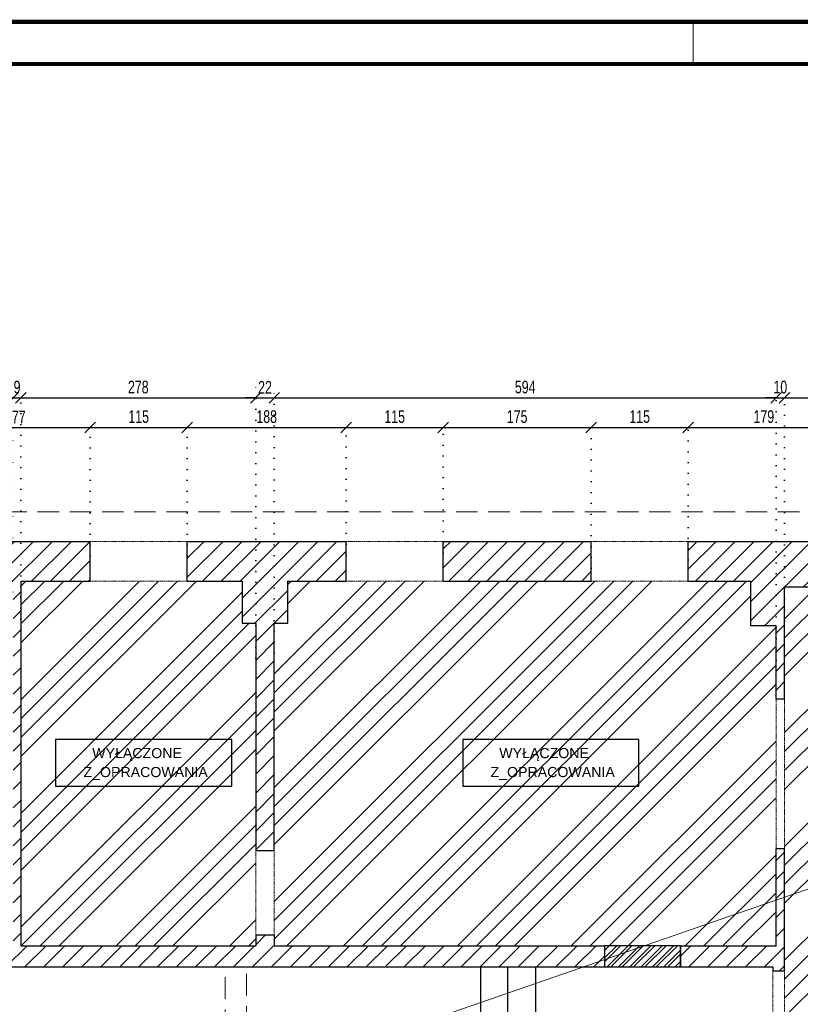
# Model space of a CAD drawing. Header units: millimetres. Extents: x 11149 to 111407, y -107619 to -23630.
# Tile 33 of 245: x 14555 to 15479, y -35296 to -34130. Entities that reach past the tile are written whole.
import ezdxf

# ---------------------------------------------------------------- set-up
doc = ezdxf.new("R2010")
doc.units = ezdxf.units.MM
doc.header["$LTSCALE"] = 2
for name, pattern in [('DOT', [6.35, 0, -6.35]), ('HIDDEN', [9.525, 6.35, -3.175]), ('HIDDENX2', [19.05, 12.7, -6.35])]:
    doc.linetypes.add(name, pattern=pattern)
doc.layers.get('0').update_dxf_attribs({"plot": 0})
doc.layers.get('Defpoints').update_dxf_attribs({"color": 1})
for name, color, linetype, lineweight in [('0_OPIS', 7, 'Continuous', 13), ('3DPLAN_A_WYSOKOŚCI ZMIANA', 144, 'HIDDENX2', 5), ('A_KRESKOWANIE', 9, 'Continuous', 0), ('A_ściany mur', 2, 'Continuous', 30), ('e-cad_wymiary', 4, 'Continuous', 9), ('Opisy', 7, 'Continuous', 13)]:
    doc.layers.add(name, color=color, linetype=linetype, lineweight=lineweight)
for name, color, linetype in [('3DPLAN_A_KRESKOWANIE 1', 253, 'Continuous'), ('3DPLAN_A_OPIS', 8, 'Continuous'), ('3DPLAN_K_NOŚNA', 7, 'Continuous'), ('A_SCHODY', 6, 'Continuous')]:
    doc.layers.add(name, color=color, linetype=linetype)
doc.styles.add('ARIAL', font='arial.ttf')
doc.styles.add('e-cad_1', font='arial.ttf', dxfattribs={"width": 0.7})
doc.dimstyles.new('e-cad_1_100_[cm]', dxfattribs={"dimscale": 10, "dimtxt": 1.5, "dimasz": 1.25, "dimexe": 1.25, "dimexo": 0.625, "dimgap": 0.5, "dimtad": 1, "dimdec": 0, "dimrnd": 1, "dimzin": 1, "dimtxsty": 'e-cad_1', "dimblk": 'OBLIQUE', "dimcen": 2.5, "dimclrd": 256, "dimclre": 252, "dimclrt": 7, "dimadec": 0, "dimazin": 0, "dimtfac": 1, "dimtix": 1, "dimtmove": 2, "dimatfit": 3, "dimldrblk": 'NONE', "dimfxl": 60, "dimfxlon": 1, "dimarcsym": 0})
pattern_1 = [(45, (13281.13, -30963.905), (-11.22532, 11.22532), [])]
pattern_2 = [(45, (7e-12, 214.15), (-67.35192, 67.35192), []), (45, (22.45, 214.15), (-67.35192, 67.35192), []), (45, (44.9, 214.15), (-67.35192, 67.35192), []), (45, (67.35, 214.15), (-67.35192, 67.35192), [])]

# ---------------------------------------------------------------- blocks, each defined once
blk = doc.blocks.new('_OBLIQUE')
at = {"color": 0, "linetype": 'ByBlock', "lineweight": -2}
blk.add_line((-0.5, -0.5), (0.5, 0.5), dxfattribs=at)
blk = doc.blocks.new('*D111')
at = {"layer": 'Defpoints', "color": 0}
for p in [(14638.1, -34612.9), (14638.1, -34771.4), (14461.1, -34780.3)]:
    blk.add_point(p, dxfattribs=at)
at = {"layer": 'e-cad_wymiary', "color": 252, "linetype": 'DOT', "lineweight": -2}
for p, q in [((14461.1, -34774.1), (14461.1, -34600.4)), ((14638.1, -34765.1), (14638.1, -34600.4))]:
    blk.add_line(p, q, dxfattribs=at)
at = {"layer": 'e-cad_wymiary', "lineweight": -2}
blk.add_line((14461.1, -34612.9), (14638.1, -34612.9), dxfattribs=at)
at = {"layer": 'e-cad_wymiary', "lineweight": -2, "xscale": 12.5, "yscale": 12.5, "zscale": 12.5, "rotation": 180}
blk.add_blockref('_OBLIQUE', (14461.1, -34612.9), dxfattribs=at)
at = {"layer": 'e-cad_wymiary', "lineweight": -2, "xscale": 12.5, "yscale": 12.5, "zscale": 12.5}
blk.add_blockref('_OBLIQUE', (14638.1, -34612.9), dxfattribs=at)
at = {"layer": 'e-cad_wymiary', "color": 7, "insert": (14549.6, -34600.4), "char_height": 15, "attachment_point": 5, "style": 'e-cad_1'}
blk.add_mtext('177', dxfattribs=at)
blk = doc.blocks.new('_None')
blk = doc.blocks.new('*D112')
at = {"layer": 'Defpoints', "color": 0}
for p in [(14753.1, -34612.9), (14638.1, -34771.4), (14753.1, -34771.4)]:
    blk.add_point(p, dxfattribs=at)
at = {"layer": 'e-cad_wymiary', "color": 252, "linetype": 'DOT', "lineweight": -2}
for p, q in [((14638.1, -34765.1), (14638.1, -34600.4)), ((14753.1, -34765.1), (14753.1, -34600.4))]:
    blk.add_line(p, q, dxfattribs=at)
at = {"layer": 'e-cad_wymiary', "lineweight": -2}
blk.add_line((14638.1, -34612.9), (14753.1, -34612.9), dxfattribs=at)
at = {"layer": 'e-cad_wymiary', "lineweight": -2, "xscale": 12.5, "yscale": 12.5, "zscale": 12.5, "rotation": 180}
blk.add_blockref('_OBLIQUE', (14638.1, -34612.9), dxfattribs=at)
at = {"layer": 'e-cad_wymiary', "lineweight": -2, "xscale": 12.5, "yscale": 12.5, "zscale": 12.5}
blk.add_blockref('_OBLIQUE', (14753.1, -34612.9), dxfattribs=at)
at = {"layer": 'e-cad_wymiary', "color": 7, "insert": (14695.6, -34600.2), "char_height": 15, "attachment_point": 5, "style": 'e-cad_1'}
blk.add_mtext('115', dxfattribs=at)
blk = doc.blocks.new('*D113')
at = {"layer": 'Defpoints', "color": 0}
for p in [(14941.1, -34612.9), (14753.1, -34771.4), (14941.1, -34770.1)]:
    blk.add_point(p, dxfattribs=at)
at = {"layer": 'e-cad_wymiary', "color": 252, "linetype": 'DOT', "lineweight": -2}
for p, q in [((14753.1, -34765.1), (14753.1, -34600.4)), ((14941.1, -34763.8), (14941.1, -34600.4))]:
    blk.add_line(p, q, dxfattribs=at)
at = {"layer": 'e-cad_wymiary', "lineweight": -2}
blk.add_line((14753.1, -34612.9), (14941.1, -34612.9), dxfattribs=at)
at = {"layer": 'e-cad_wymiary', "lineweight": -2, "xscale": 12.5, "yscale": 12.5, "zscale": 12.5, "rotation": 180}
blk.add_blockref('_OBLIQUE', (14753.1, -34612.9), dxfattribs=at)
at = {"layer": 'e-cad_wymiary', "lineweight": -2, "xscale": 12.5, "yscale": 12.5, "zscale": 12.5}
blk.add_blockref('_OBLIQUE', (14941.1, -34612.9), dxfattribs=at)
at = {"layer": 'e-cad_wymiary', "color": 7, "insert": (14847.1, -34600.2), "char_height": 15, "attachment_point": 5, "style": 'e-cad_1'}
blk.add_mtext('188', dxfattribs=at)
blk = doc.blocks.new('*D114')
at = {"layer": 'Defpoints', "color": 0}
for p in [(15056.1, -34612.9), (14941.1, -34770.1), (15056.1, -34768.1)]:
    blk.add_point(p, dxfattribs=at)
at = {"layer": 'e-cad_wymiary', "color": 252, "linetype": 'DOT', "lineweight": -2}
for p, q in [((14941.1, -34763.8), (14941.1, -34600.4)), ((15056.1, -34761.9), (15056.1, -34600.4))]:
    blk.add_line(p, q, dxfattribs=at)
at = {"layer": 'e-cad_wymiary', "lineweight": -2}
blk.add_line((14941.1, -34612.9), (15056.1, -34612.9), dxfattribs=at)
at = {"layer": 'e-cad_wymiary', "lineweight": -2, "xscale": 12.5, "yscale": 12.5, "zscale": 12.5, "rotation": 180}
blk.add_blockref('_OBLIQUE', (14941.1, -34612.9), dxfattribs=at)
at = {"layer": 'e-cad_wymiary', "lineweight": -2, "xscale": 12.5, "yscale": 12.5, "zscale": 12.5}
blk.add_blockref('_OBLIQUE', (15056.1, -34612.9), dxfattribs=at)
at = {"layer": 'e-cad_wymiary', "color": 7, "insert": (14998.6, -34600.2), "char_height": 15, "attachment_point": 5, "style": 'e-cad_1'}
blk.add_mtext('115', dxfattribs=at)
blk = doc.blocks.new('*D115')
at = {"layer": 'Defpoints', "color": 0}
for p in [(15231.1, -34612.9), (15056.1, -34768.1), (15231.1, -34785.7)]:
    blk.add_point(p, dxfattribs=at)
at = {"layer": 'e-cad_wymiary', "color": 252, "linetype": 'DOT', "lineweight": -2}
for p, q in [((15056.1, -34761.9), (15056.1, -34600.4)), ((15231.1, -34779.5), (15231.1, -34600.4))]:
    blk.add_line(p, q, dxfattribs=at)
at = {"layer": 'e-cad_wymiary', "lineweight": -2}
blk.add_line((15056.1, -34612.9), (15231.1, -34612.9), dxfattribs=at)
at = {"layer": 'e-cad_wymiary', "lineweight": -2, "xscale": 12.5, "yscale": 12.5, "zscale": 12.5, "rotation": 180}
blk.add_blockref('_OBLIQUE', (15056.1, -34612.9), dxfattribs=at)
at = {"layer": 'e-cad_wymiary', "lineweight": -2, "xscale": 12.5, "yscale": 12.5, "zscale": 12.5}
blk.add_blockref('_OBLIQUE', (15231.1, -34612.9), dxfattribs=at)
at = {"layer": 'e-cad_wymiary', "color": 7, "insert": (15143.6, -34600.2), "char_height": 15, "attachment_point": 5, "style": 'e-cad_1'}
blk.add_mtext('175', dxfattribs=at)
blk = doc.blocks.new('*D116')
at = {"layer": 'Defpoints', "color": 0}
for p in [(15346.1, -34612.9), (15346.1, -34775.9), (15231.1, -34785.7)]:
    blk.add_point(p, dxfattribs=at)
at = {"layer": 'e-cad_wymiary', "color": 252, "linetype": 'DOT', "lineweight": -2}
for p, q in [((15231.1, -34779.5), (15231.1, -34600.4)), ((15346.1, -34769.7), (15346.1, -34600.4))]:
    blk.add_line(p, q, dxfattribs=at)
at = {"layer": 'e-cad_wymiary', "lineweight": -2}
blk.add_line((15231.1, -34612.9), (15346.1, -34612.9), dxfattribs=at)
at = {"layer": 'e-cad_wymiary', "lineweight": -2, "xscale": 12.5, "yscale": 12.5, "zscale": 12.5, "rotation": 180}
blk.add_blockref('_OBLIQUE', (15231.1, -34612.9), dxfattribs=at)
at = {"layer": 'e-cad_wymiary', "lineweight": -2, "xscale": 12.5, "yscale": 12.5, "zscale": 12.5}
blk.add_blockref('_OBLIQUE', (15346.1, -34612.9), dxfattribs=at)
at = {"layer": 'e-cad_wymiary', "color": 7, "insert": (15288.6, -34600.2), "char_height": 15, "attachment_point": 5, "style": 'e-cad_1'}
blk.add_mtext('115', dxfattribs=at)
blk = doc.blocks.new('*D117')
at = {"layer": 'Defpoints', "color": 0}
for p in [(15525.1, -34612.9), (15525.1, -34772), (15346.1, -34775.9)]:
    blk.add_point(p, dxfattribs=at)
at = {"layer": 'e-cad_wymiary', "color": 252, "linetype": 'DOT', "lineweight": -2}
for p, q in [((15346.1, -34769.7), (15346.1, -34600.4)), ((15525.1, -34765.8), (15525.1, -34600.4))]:
    blk.add_line(p, q, dxfattribs=at)
at = {"layer": 'e-cad_wymiary', "lineweight": -2}
blk.add_line((15346.1, -34612.9), (15525.1, -34612.9), dxfattribs=at)
at = {"layer": 'e-cad_wymiary', "lineweight": -2, "xscale": 12.5, "yscale": 12.5, "zscale": 12.5, "rotation": 180}
blk.add_blockref('_OBLIQUE', (15346.1, -34612.9), dxfattribs=at)
at = {"layer": 'e-cad_wymiary', "lineweight": -2, "xscale": 12.5, "yscale": 12.5, "zscale": 12.5}
blk.add_blockref('_OBLIQUE', (15525.1, -34612.9), dxfattribs=at)
at = {"layer": 'e-cad_wymiary', "color": 7, "insert": (15435.6, -34600.2), "char_height": 15, "attachment_point": 5, "style": 'e-cad_1'}
blk.add_mtext('179', dxfattribs=at)
blk = doc.blocks.new('*D134')
at = {"layer": 'Defpoints', "color": 0}
for p in [(14556.1, -34577.9), (14547.1, -34852.5), (14556.1, -34858.8)]:
    blk.add_point(p, dxfattribs=at)
at = {"layer": 'e-cad_wymiary', "color": 252, "linetype": 'DOT', "lineweight": -2}
for p, q in [((14547.1, -34846.3), (14547.1, -34565.4)), ((14556.1, -34852.5), (14556.1, -34565.4))]:
    blk.add_line(p, q, dxfattribs=at)
at = {"layer": 'e-cad_wymiary', "lineweight": -2}
for p, q in [((14547.1, -34577.9), (14534.6, -34577.9)), ((14547.1, -34577.9), (14556.1, -34577.9)), ((14556.1, -34577.9), (14568.6, -34577.9))]:
    blk.add_line(p, q, dxfattribs=at)
at = {"layer": 'e-cad_wymiary', "lineweight": -2, "xscale": 12.5, "yscale": 12.5, "zscale": 12.5}
blk.add_blockref('_OBLIQUE', (14547.1, -34577.9), dxfattribs=at)
at = {"layer": 'e-cad_wymiary', "lineweight": -2, "xscale": 12.5, "yscale": 12.5, "zscale": 12.5, "rotation": 180}
blk.add_blockref('_OBLIQUE', (14556.1, -34577.9), dxfattribs=at)
at = {"layer": 'e-cad_wymiary', "color": 7, "insert": (14551.6, -34565.2), "char_height": 15, "attachment_point": 5, "style": 'e-cad_1'}
blk.add_mtext('9', dxfattribs=at)
blk = doc.blocks.new('*D135')
at = {"layer": 'Defpoints', "color": 0}
for p in [(14834.1, -34577.9), (14556.1, -34858.8), (14834.1, -34892.1)]:
    blk.add_point(p, dxfattribs=at)
at = {"layer": 'e-cad_wymiary', "color": 252, "linetype": 'DOT', "lineweight": -2}
for p, q in [((14556.1, -34852.5), (14556.1, -34565.4)), ((14834.1, -34885.9), (14834.1, -34565.4))]:
    blk.add_line(p, q, dxfattribs=at)
at = {"layer": 'e-cad_wymiary', "lineweight": -2}
blk.add_line((14556.1, -34577.9), (14834.1, -34577.9), dxfattribs=at)
at = {"layer": 'e-cad_wymiary', "lineweight": -2, "xscale": 12.5, "yscale": 12.5, "zscale": 12.5, "rotation": 180}
blk.add_blockref('_OBLIQUE', (14556.1, -34577.9), dxfattribs=at)
at = {"layer": 'e-cad_wymiary', "lineweight": -2, "xscale": 12.5, "yscale": 12.5, "zscale": 12.5}
blk.add_blockref('_OBLIQUE', (14834.1, -34577.9), dxfattribs=at)
at = {"layer": 'e-cad_wymiary', "color": 7, "insert": (14695.1, -34565.2), "char_height": 15, "attachment_point": 5, "style": 'e-cad_1'}
blk.add_mtext('278', dxfattribs=at)
blk = doc.blocks.new('*D136')
at = {"layer": 'Defpoints', "color": 0}
for p in [(14856.1, -34577.9), (14856.1, -34886.1), (14834.1, -34892.1)]:
    blk.add_point(p, dxfattribs=at)
at = {"layer": 'e-cad_wymiary', "color": 252, "linetype": 'DOT', "lineweight": -2}
for p, q in [((14834.1, -34885.9), (14834.1, -34565.4)), ((14856.1, -34879.8), (14856.1, -34565.4))]:
    blk.add_line(p, q, dxfattribs=at)
at = {"layer": 'e-cad_wymiary', "lineweight": -2}
for p, q in [((14834.1, -34577.9), (14821.6, -34577.9)), ((14834.1, -34577.9), (14856.1, -34577.9)), ((14856.1, -34577.9), (14868.6, -34577.9))]:
    blk.add_line(p, q, dxfattribs=at)
at = {"layer": 'e-cad_wymiary', "lineweight": -2, "xscale": 12.5, "yscale": 12.5, "zscale": 12.5}
blk.add_blockref('_OBLIQUE', (14834.1, -34577.9), dxfattribs=at)
at = {"layer": 'e-cad_wymiary', "lineweight": -2, "xscale": 12.5, "yscale": 12.5, "zscale": 12.5, "rotation": 180}
blk.add_blockref('_OBLIQUE', (14856.1, -34577.9), dxfattribs=at)
at = {"layer": 'e-cad_wymiary', "color": 7, "insert": (14845.1, -34565.4), "char_height": 15, "attachment_point": 5, "style": 'e-cad_1'}
blk.add_mtext('22', dxfattribs=at)
blk = doc.blocks.new('*D137')
at = {"layer": 'Defpoints', "color": 0}
for p in [(15450.1, -34577.9), (14856.1, -34886.1), (15450.1, -34907.4)]:
    blk.add_point(p, dxfattribs=at)
at = {"layer": 'e-cad_wymiary', "color": 252, "linetype": 'DOT', "lineweight": -2}
for p, q in [((14856.1, -34879.8), (14856.1, -34565.4)), ((15450.1, -34901.2), (15450.1, -34565.4))]:
    blk.add_line(p, q, dxfattribs=at)
at = {"layer": 'e-cad_wymiary', "lineweight": -2}
blk.add_line((14856.1, -34577.9), (15450.1, -34577.9), dxfattribs=at)
at = {"layer": 'e-cad_wymiary', "lineweight": -2, "xscale": 12.5, "yscale": 12.5, "zscale": 12.5, "rotation": 180}
blk.add_blockref('_OBLIQUE', (14856.1, -34577.9), dxfattribs=at)
at = {"layer": 'e-cad_wymiary', "lineweight": -2, "xscale": 12.5, "yscale": 12.5, "zscale": 12.5}
blk.add_blockref('_OBLIQUE', (15450.1, -34577.9), dxfattribs=at)
at = {"layer": 'e-cad_wymiary', "color": 7, "insert": (15153.1, -34565.2), "char_height": 15, "attachment_point": 5, "style": 'e-cad_1'}
blk.add_mtext('594', dxfattribs=at)
blk = doc.blocks.new('*D138')
at = {"layer": 'Defpoints', "color": 0}
for p in [(15460.1, -34577.9), (15460.1, -34847.9), (15450.1, -34907.4)]:
    blk.add_point(p, dxfattribs=at)
at = {"layer": 'e-cad_wymiary', "color": 252, "linetype": 'DOT', "lineweight": -2}
for p, q in [((15450.1, -34901.2), (15450.1, -34565.4)), ((15460.1, -34841.6), (15460.1, -34565.4))]:
    blk.add_line(p, q, dxfattribs=at)
at = {"layer": 'e-cad_wymiary', "lineweight": -2}
for p, q in [((15450.1, -34577.9), (15437.6, -34577.9)), ((15450.1, -34577.9), (15460.1, -34577.9)), ((15460.1, -34577.9), (15472.6, -34577.9))]:
    blk.add_line(p, q, dxfattribs=at)
at = {"layer": 'e-cad_wymiary', "lineweight": -2, "xscale": 12.5, "yscale": 12.5, "zscale": 12.5}
blk.add_blockref('_OBLIQUE', (15450.1, -34577.9), dxfattribs=at)
at = {"layer": 'e-cad_wymiary', "lineweight": -2, "xscale": 12.5, "yscale": 12.5, "zscale": 12.5, "rotation": 180}
blk.add_blockref('_OBLIQUE', (15460.1, -34577.9), dxfattribs=at)
at = {"layer": 'e-cad_wymiary', "color": 7, "insert": (15455.1, -34565.2), "char_height": 15, "attachment_point": 5, "style": 'e-cad_1'}
blk.add_mtext('10', dxfattribs=at)
blk = doc.blocks.new('*D139')
at = {"layer": 'Defpoints', "color": 0}
for p in [(16013.1, -34577.9), (16013.1, -34841.6), (15460.1, -34847.9)]:
    blk.add_point(p, dxfattribs=at)
at = {"layer": 'e-cad_wymiary', "color": 252, "linetype": 'DOT', "lineweight": -2}
for p, q in [((15460.1, -34841.6), (15460.1, -34565.4)), ((16013.1, -34835.3), (16013.1, -34565.4))]:
    blk.add_line(p, q, dxfattribs=at)
at = {"layer": 'e-cad_wymiary', "lineweight": -2}
blk.add_line((15460.1, -34577.9), (16013.1, -34577.9), dxfattribs=at)
at = {"layer": 'e-cad_wymiary', "lineweight": -2, "xscale": 12.5, "yscale": 12.5, "zscale": 12.5, "rotation": 180}
blk.add_blockref('_OBLIQUE', (15460.1, -34577.9), dxfattribs=at)
at = {"layer": 'e-cad_wymiary', "lineweight": -2, "xscale": 12.5, "yscale": 12.5, "zscale": 12.5}
blk.add_blockref('_OBLIQUE', (16013.1, -34577.9), dxfattribs=at)
at = {"layer": 'e-cad_wymiary', "color": 7, "insert": (15736.6, -34565.2), "char_height": 15, "attachment_point": 5, "style": 'e-cad_1'}
blk.add_mtext('553', dxfattribs=at)

msp = doc.modelspace()

# ---------------------------------------------------------------- hatches: boundary and pattern name
at = {"layer": '3DPLAN_A_KRESKOWANIE 1'}
h = msp.add_hatch(dxfattribs=at)
h.set_pattern_fill('ANSI31', color=256, scale=5, style=0)
h.set_pattern_definition(pattern_1)
h.paths.add_polyline_path([(14355.12, -35251.89), (14355.12, -35233.89), (14547.12, -35233.89), (14547.12, -34801.89), (14461.12, -34801.89), (14461.12, -34747.89), (14638.12, -34747.89), (14638.12, -34794.89), (14556.12, -34794.89), (14556.12, -35226.89), (14834.12, -35226.89), (14834.12, -35213.89), (14856.12, -35213.89), (14856.12, -35226.89), (15247.12, -35226.89), (15247.12, -35251.89), (15165.12, -35251.89), (15132.12, -35251.89), (15100.12, -35251.89), (14460.12, -35251.89), (14460.12, -35265.89), (14450.12, -35265.89), (14450.12, -35251.89)])
h = msp.add_hatch(dxfattribs=at)
h.set_pattern_fill('ANSI31', color=256, scale=5, style=0)
h.set_pattern_definition(pattern_1)
h.paths.add_polyline_path([(14753.12, -34794.89), (14753.12, -34747.89), (14941.12, -34747.89), (14941.12, -34794.89), (14872.12, -34794.89), (14872.12, -34844.89), (14856.12, -34844.89), (14856.12, -35113.89), (14834.12, -35113.89), (14834.12, -34844.89), (14818.12, -34844.89), (14818.12, -34794.89)])
h = msp.add_hatch(dxfattribs=at)
h.set_pattern_fill('ANSI31', color=256, scale=5, style=0)
h.set_pattern_definition(pattern_1)
h.paths.add_polyline_path([(15056.12, -34794.89), (15056.12, -34747.89), (15231.12, -34747.89), (15231.12, -34794.89)])
h = msp.add_hatch(dxfattribs=at)
h.set_pattern_fill('ANSI31', color=256, scale=5, style=0)
h.set_pattern_definition(pattern_1)
h.paths.add_polyline_path([(15346.12, -34794.89), (15346.12, -34747.89), (15525.12, -34747.89), (15525.12, -34801.89), (15460.12, -34801.89), (15460.12, -34934.89), (15450.12, -34934.89), (15450.12, -34847.89), (15420.12, -34847.89), (15420.12, -34794.89)])
h = msp.add_hatch(dxfattribs=at)
h.set_pattern_fill('ANSI31', color=256, scale=5, style=0)
h.set_pattern_definition(pattern_1)
h.paths.add_polyline_path([(15337.12, -35251.89), (15337.12, -35226.89), (15450.12, -35226.89), (15450.12, -35111.89), (15460.12, -35111.89), (15460.12, -35256.89), (15446.12, -35256.89), (15446.12, -35251.89)])
at = {"layer": '3DPLAN_A_OPIS', "lineweight": 0, "transparency": 33554687}
h = msp.add_hatch(dxfattribs=at)
h.set_pattern_fill('ANSI32', color=1)
h.set_pattern_definition([(45, (7e-12, 214.148), (-6.735192, 6.735192), []), (45, (4.49, 214.148), (-6.735192, 6.735192), [])])
h.paths.add_polyline_path([(15337.12, -35251.89), (15337.12, -35243.05), (15335.03, -35243.05), (15335.03, -35240.96), (15333.98, -35240.96), (15333.98, -35237.82), (15335.03, -35237.82), (15335.03, -35235.73), (15330.05, -35226.89), (15248.62, -35226.89, 0.0251759), (15248.17, -35235.73), (15249.22, -35235.73), (15249.22, -35237.82), (15250.26, -35237.82), (15250.26, -35240.96), (15249.22, -35240.96), (15249.22, -35243.05), (15247.12, -35243.05), (15247.12, -35251.89)])
h.paths.add_polyline_path([(15337.12, -35235.73), (15337.12, -35226.89), (15330.05, -35226.89), (15335.03, -35235.73)])
h.paths.add_polyline_path([(15337.12, -35235.73), (15335.03, -35235.73), (15335.03, -35237.82), (15333.98, -35237.82), (15333.98, -35240.96), (15335.03, -35240.96), (15335.03, -35243.05), (15337.12, -35243.05)])
h.paths.add_polyline_path([(15247.12, -35226.89), (15247.12, -35235.73), (15248.17, -35235.73, -0.0251759), (15248.62, -35226.89)])
h.paths.add_polyline_path([(15247.12, -35235.73), (15247.12, -35243.05), (15249.22, -35243.05), (15249.22, -35240.96), (15250.26, -35240.96), (15250.26, -35237.82), (15249.22, -35237.82), (15249.22, -35235.73)])
at = {"layer": 'A_KRESKOWANIE', "transparency": 33554687}
h = msp.add_hatch(dxfattribs=at)
h.set_pattern_fill('ANSI34', color=256, scale=5)
h.set_pattern_definition(pattern_2)
h.paths.add_polyline_path([(14856.12, -35226.89), (14856.12, -35213.89), (14856.12, -35113.89), (14856.12, -34844.89), (14872.12, -34844.89), (14872.12, -34794.89), (14941.12, -34794.89), (15056.12, -34794.89), (15231.12, -34794.89), (15346.12, -34794.89), (15420.12, -34794.89), (15420.12, -34847.89), (15450.12, -34847.89), (15450.12, -34934.89), (15450.12, -35111.89), (15450.12, -35226.89), (15337.12, -35226.89), (15247.12, -35226.89)])
h.paths.add_polyline_path([(14556.12, -34794.89), (14556.12, -35226.89), (14834.12, -35226.89), (14834.12, -35213.89), (14834.12, -35113.89), (14834.12, -34844.89), (14818.12, -34844.89), (14818.12, -34794.89), (14753.12, -34794.89), (14638.12, -34794.89)])
h = msp.add_hatch(dxfattribs=at)
h.set_pattern_fill('ANSI34', color=256, scale=5)
h.set_pattern_definition(pattern_2)
h.paths.add_polyline_path([(15460.12, -35256.89), (15460.12, -35111.89), (15460.12, -34934.89), (15460.12, -34801.89), (15525.12, -34801.89), (15640.12, -34801.89), (15826.12, -34801.89), (15941.12, -34801.89), (16013.12, -34801.89), (16013.12, -34854.89), (16062.12, -34854.89), (16062.12, -34796.89), (16562.12, -34796.89), (16562.12, -34927.89), (16610.12, -34927.89), (16610.12, -34936.89), (16610.12, -35066.89), (16610.12, -35462.89), (16562.12, -35462.89), (16562.12, -35727.89), (16058.12, -35727.89), (16058.12, -35676.89), (16046.12, -35676.89), (16046.12, -35655.89), (16046.12, -35479.89), (16062.12, -35479.89), (16062.12, -35403.89), (16015.12, -35403.89), (16015.12, -35449.89), (15728.12, -35449.89), (15460.12, -35449.89), (15460.12, -35376.89)])
h.paths.add_polyline_path([(15728.12, -35449.89), (15728.12, -35478.89), (15728.12, -35598.89), (15728.12, -35727.89), (16012.12, -35727.89), (16012.12, -35676.89), (16024.12, -35676.89), (16024.12, -35655.89), (16046.12, -35655.89), (16046.12, -35479.89), (16015.12, -35479.89), (16015.12, -35449.89)])

# ---------------------------------------------------------------- linework, layer by layer
at = {"layer": '0_OPIS'}
msp.add_line((15351.87, -34182.55), (15351.87, -34132.55), dxfattribs=at)
at = {"layer": '0_OPIS', "const_width": 5}
for points in [[(11151.87, -34132.55), (17451.87, -34132.55), (17451.87, -37102.55), (11151.87, -37102.55)], [(11451.87, -34182.55), (17401.87, -34182.55), (17401.87, -37052.55), (11451.87, -37052.55)]]:
    msp.add_lwpolyline(points, close=True, dxfattribs=at)
at = {"layer": '3DPLAN_A_OPIS', "color": 1, "lineweight": 30}
for points in [[(14597.29, -35037.67), (14805.82, -35037.67), (14805.82, -34982.36), (14597.29, -34982.36)], [(15079.12, -35037.67), (15287.65, -35037.67), (15287.65, -34982.36), (15079.12, -34982.36)], [(15247.12, -35251.89), (15337.12, -35251.89), (15337.12, -35226.89), (15247.12, -35226.89)]]:
    msp.add_lwpolyline(points, close=True, dxfattribs=at)
at = {"layer": '3DPLAN_A_WYSOKOŚCI ZMIANA'}
for p, q in [((13242.49, -34712.89), (16712.49, -34712.89)), ((14798.12, -35403.89), (14798.12, -35251.89)), ((14823.12, -35399.89), (14823.12, -35251.89))]:
    msp.add_line(p, q, dxfattribs=at)
at = {"layer": '3DPLAN_K_NOŚNA'}
msp.add_line((15337.12, -35226.89), (15337.12, -35251.89), dxfattribs=at)
at = {"layer": 'A_SCHODY'}
for p, q in [((15100.12, -35251.89), (15100.12, -35399.89)), ((15132.12, -35251.89), (15132.12, -35399.89)), ((15165.12, -35251.89), (15165.12, -35399.89))]:
    msp.add_line(p, q, dxfattribs=at)
at = {"layer": 'A_ściany mur', "ltscale": 0.1}
for p, q in [((14461.12, -34747.89), (14638.12, -34747.89)), ((14638.12, -34794.89), (14638.12, -34747.89)), ((14753.12, -34794.89), (14753.12, -34747.89)), ((14753.12, -34747.89), (14941.12, -34747.89)), ((14941.12, -34794.89), (14941.12, -34747.89)), ((15056.12, -34794.89), (15056.12, -34747.89)), ((15056.12, -34747.89), (15231.12, -34747.89)), ((15231.12, -34794.89), (15231.12, -34747.89)), ((15346.12, -34794.89), (15346.12, -34747.89)), ((15346.12, -34747.89), (15525.12, -34747.89)), ((14556.12, -34794.89), (14556.12, -35226.89)), ((14556.12, -34794.89), (14638.12, -34794.89)), ((14753.12, -34794.89), (14818.12, -34794.89)), ((14818.12, -34794.89), (14818.12, -34844.89)), ((14872.12, -34794.89), (14941.12, -34794.89)), ((14872.12, -34844.89), (14872.12, -34794.89)), ((15056.12, -34794.89), (15231.12, -34794.89)), ((15346.12, -34794.89), (15420.12, -34794.89)), ((15420.12, -34847.89), (15420.12, -34794.89)), ((15460.12, -34934.89), (15460.12, -34801.89)), ((15460.12, -34801.89), (15525.12, -34801.89)), ((14818.12, -34844.89), (14834.12, -34844.89)), ((14834.12, -34844.89), (14834.12, -35113.89)), ((14856.12, -35113.89), (14856.12, -34844.89)), ((14856.12, -34844.89), (14872.12, -34844.89)), ((15450.12, -34847.89), (15420.12, -34847.89)), ((15450.12, -34934.89), (15450.12, -34847.89)), ((15460.12, -34934.89), (15450.12, -34934.89)), ((14834.12, -35113.89), (14856.12, -35113.89)), ((15450.12, -35226.89), (15450.12, -35111.89)), ((15460.12, -35111.89), (15450.12, -35111.89)), ((15460.12, -35256.89), (15460.12, -35111.89)), ((14834.12, -35213.89), (14834.12, -35226.89)), ((14834.12, -35213.89), (14856.12, -35213.89)), ((14856.12, -35213.89), (14856.12, -35226.89)), ((14556.12, -35226.89), (14834.12, -35226.89)), ((14856.12, -35226.89), (15247.12, -35226.89)), ((15247.12, -35226.89), (15247.12, -35251.89)), ((15337.12, -35226.89), (15450.12, -35226.89)), ((14460.12, -35251.89), (15247.12, -35251.89)), ((15337.12, -35251.89), (15446.12, -35251.89)), ((15446.12, -35251.89), (15446.12, -35256.89)), ((15460.12, -35256.89), (15446.12, -35256.89))]:
    msp.add_line(p, q, dxfattribs=at)
at = {"layer": 'A_ściany mur', "color": 4, "linetype": 'HIDDEN', "lineweight": 5, "ltscale": 0.1}
for p, q in [((14638.12, -34747.89), (14753.12, -34747.89)), ((14941.12, -34747.89), (15056.12, -34747.89)), ((15231.12, -34747.89), (15346.12, -34747.89)), ((14638.12, -34794.89), (14753.12, -34794.89)), ((14941.12, -34794.89), (15056.12, -34794.89)), ((15231.12, -34794.89), (15346.12, -34794.89)), ((15450.12, -34934.89), (15450.12, -35111.89)), ((15460.12, -35111.89), (15460.12, -34934.89)), ((14834.12, -35113.89), (14834.12, -35213.89)), ((14856.12, -35213.89), (14856.12, -35113.89)), ((15446.12, -35256.89), (15446.12, -35376.89)), ((15460.12, -35256.89), (15460.12, -35376.89))]:
    msp.add_line(p, q, dxfattribs=at)
at = {"layer": 'Opisy'}
msp.add_line((11781.49, -36442.89), (16677.49, -34747.89), dxfattribs=at)

# ---------------------------------------------------------------- texts
at = {"layer": '3DPLAN_A_OPIS', "color": 1, "lineweight": 30, "style": 'ARIAL'}
for tag, p in [('WYŁĄCZONE', (14640.58, -35004.62)), ('WYŁĄCZONE', (15122.42, -35004.62)), ('Z_OPRACOWANIA', (14630.24, -35027.06)), ('Z_OPRACOWANIA', (15112.08, -35027.06))]:
    msp.add_attdef(tag, p, 'Pom. użytkowe', height=12, dxfattribs=at)

# ---------------------------------------------------------------- dimensions: what is measured, and where the dimension line sits
at = {"layer": 'e-cad_wymiary'}
for base, p1, p2, picture, middle in [((14556.12, -34577.89), (14547.12, -34852.53), (14556.12, -34858.79), '*D134', (14551.62, -34565.23)), ((14834.12, -34577.89), (14556.12, -34858.79), (14834.12, -34892.13), '*D135', (14695.12, -34565.23)), ((14856.12, -34577.89), (14834.12, -34892.13), (14856.12, -34886.06), '*D136', (14845.12, -34565.36)), ((15450.12, -34577.89), (14856.12, -34886.06), (15450.12, -34907.44), '*D137', (15153.12, -34565.23)), ((15460.12, -34577.89), (15450.12, -34907.44), (15460.12, -34847.89), '*D138', (15455.12, -34565.23)), ((16013.12, -34577.89), (15460.12, -34847.89), (16013.12, -34841.58), '*D139', (15736.62, -34565.23)), ((14638.12, -34612.89), (14461.12, -34780.32), (14638.12, -34771.39), '*D111', (14549.62, -34600.36)), ((14753.12, -34612.89), (14638.12, -34771.39), (14753.12, -34771.39), '*D112', (14695.62, -34600.23)), ((14941.12, -34612.89), (14753.12, -34771.39), (14941.12, -34770.08), '*D113', (14847.12, -34600.23)), ((15056.12, -34612.89), (14941.12, -34770.08), (15056.12, -34768.12), '*D114', (14998.62, -34600.23)), ((15231.12, -34612.89), (15056.12, -34768.12), (15231.12, -34785.73), '*D115', (15143.62, -34600.23)), ((15346.12, -34612.89), (15231.12, -34785.73), (15346.12, -34775.95), '*D116', (15288.62, -34600.23)), ((15525.12, -34612.89), (15346.12, -34775.95), (15525.12, -34772.04), '*D117', (15435.62, -34600.23))]:
    dim = msp.add_linear_dim(base=base, p1=p1, p2=p2, dimstyle='e-cad_1_100_[cm]', dxfattribs=at)
    dim.commit()
    dim.dimension.update_dxf_attribs({"geometry": picture, "text_midpoint": middle})

doc.saveas('drawing.dxf')
